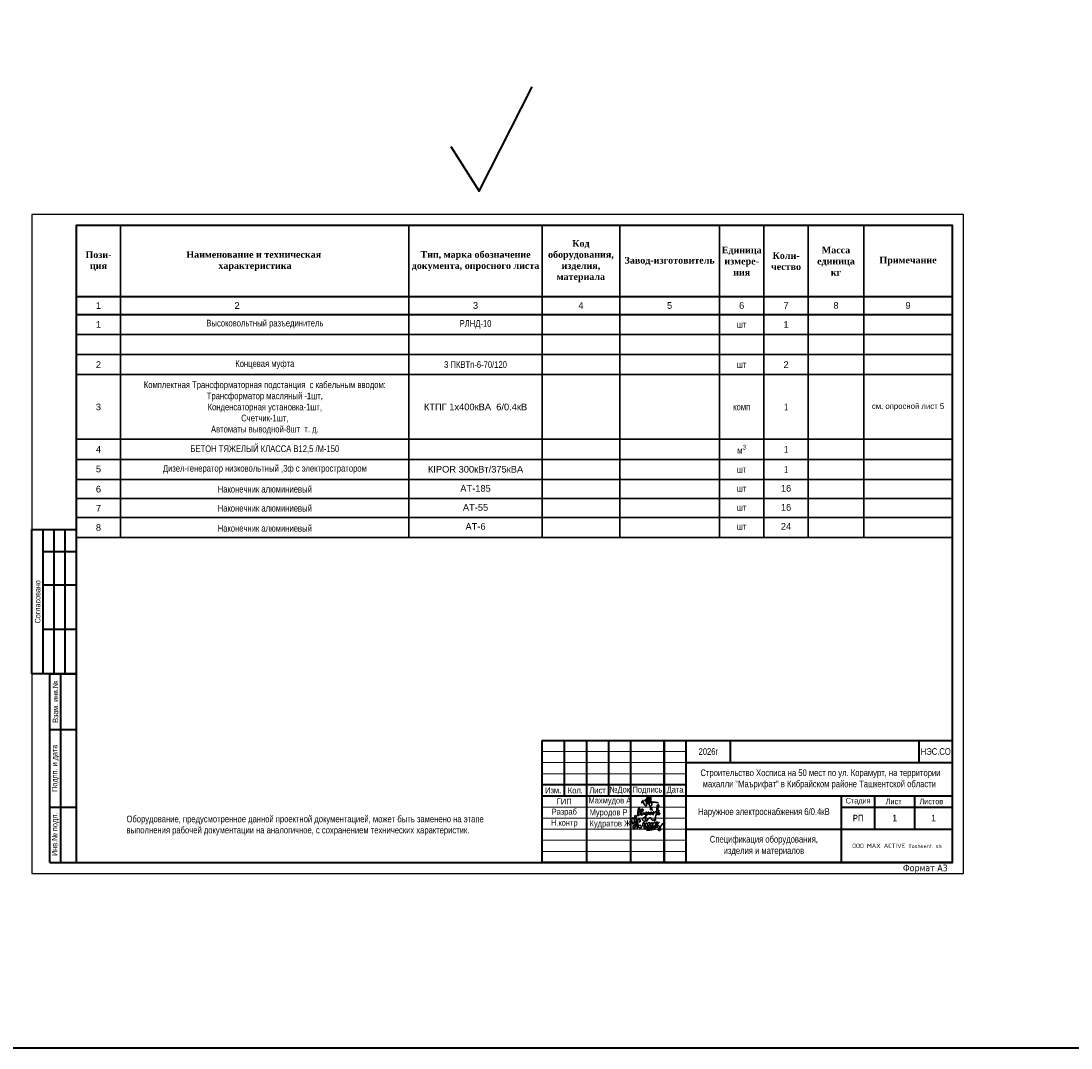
# Model space of a CAD drawing. Header units: millimetres. Extents: x -1128748 to 3035412, y -2195448 to -435774.
# Tile 159 of 160: x 2217126 to 2453830, y -1743863 to -1512474. Entities that reach past the tile are written whole.
import ezdxf

# ---------------------------------------------------------------- set-up
doc = ezdxf.new("R2010")
doc.units = ezdxf.units.MM
for name, color, linetype, lineweight in [('ВВГ 3х2.5', 5, 'Continuous', 40), ('дев', 7, 'Continuous', 0), ('Основная надпись', 7, 'Continuous', 30), ('светильник', 160, 'Continuous', 40)]:
    doc.layers.add(name, color=color, linetype=linetype, lineweight=lineweight)
doc.layers.add('надпис', color=7, linetype='Continuous')
doc.styles.add('COMPLEX', font='isocpeur.ttf')
doc.styles.add('FAYZXON', font='GOTHICB.TTF')
doc.styles.add('GOST Common_6', font='GOST_Common.ttf', dxfattribs={"width": 0.9, "height": 2.5})
doc.styles.add('GOST Common_7', font='GOST_Common.ttf', dxfattribs={"width": 0.9, "height": 3.5})
doc.styles.get("Standard").update_dxf_attribs({"font": 'arial.ttf'})
doc.styles.add('Tahoma', font='tahoma.ttf')
doc.styles.add('ГОСТ 2.304', font='CS_Gost2304.shx')

# ---------------------------------------------------------------- blocks, each defined once
blk = doc.blocks.new('A$C4c4061ee')
at = {"color": 184, "lineweight": 30}
blk.add_spline([(-39.7, -7.1), (-36.8, 4), (-34, 7.9), (-31.2, -0.1), (-24.1, -16.2), (-16.7, -23.5), (-13.9, -23.5), (-12.5, -17.9), (-12.5, 12.7), (-8.3, 24.8), (-4.4, 27), (-3.4, 21.4), (-5.7, 12.9), (-4.4, 8), (-4.4, -10), (-2, -12.6), (3.3, -10), (9.6, 6.1), (12.6, 19.5), (7.6, 28.9), (4.7, 26.6), (2.4, 16.6), (1.1, -1.2), (2.9, -14.2), (6.8, -24.8), (10.9, -24.8), (15, -21.3), (16.5, -17.2), (16.5, -9.9), (12, 2), (5.9, 7.4), (-2.7, 10.3), (-10, 12.1), (-17, 12.1), (-21.5, 11.2), (-22.5, 7.7), (-20, 5.4), (-14, 3.7), (-0.7, 1.8), (11, 0.5), (22.2, -1.2), (37.6, -2.6), (43.5, -3.6), (49.3, -4.5), (54.9, -6.4)], degree=3, dxfattribs=at)
blk = doc.blocks.new('x2')
at = {"color": 184, "lineweight": 30}
for points in [[(78585, 16823), (78585, 16800), (78578, 16780), (78566, 16779), (78552, 16793), (78544, 16821), (78544, 16860), (78552, 16896), (78564, 16910), (78580, 16912), (78601, 16877), (78616, 16818), (78621, 16768), (78619, 16720), (78611, 16676), (78602, 16660), (78593, 16657), (78581, 16669), (78573, 16701), (78576, 16724), (78584, 16740), (78594, 16748), (78603, 16750)], [(78621, 16751), (78648, 16780), (78651, 16827), (78645, 16873), (78641, 16894), (78640, 16890), (78642, 16883), (78649, 16847), (78651, 16827), (78656, 16789), (78660, 16746), (78664, 16706), (78667, 16672), (78670, 16661), (78668, 16666), (78667, 16673), (78662, 16732), (78659, 16755), (78657, 16779), (78656, 16786), (78664, 16778), (78674, 16781), (78681, 16806), (78681, 16850), (78685, 16876), (78696, 16889), (78711, 16888), (78728, 16865), (78731, 16843), (78727, 16825), (78716, 16823), (78709, 16824)], [(78681, 16802), (78685, 16767), (78695, 16721), (78707, 16692), (78720, 16679), (78739, 16676), (78754, 16683), (78761, 16706), (78756, 16725), (78748, 16738), (78736, 16746), (78724, 16744), (78721, 16737)], [(78797, 16717), (78799, 16789), (78806, 16801), (78818, 16800), (78841, 16772), (78848, 16732), (78854, 16681), (78849, 16663), (78835, 16661), (78825, 16677), (78828, 16710), (78841, 16744), (78856, 16774), (78870, 16795), (78889, 16793), (78903, 16760), (78909, 16701), (78909, 16673), (78892, 16667), (78877, 16683), (78882, 16713), (78895, 16740), (78901, 16769), (78910, 16791), (78930, 16803), (78950, 16791), (78958, 16755), (78963, 16717), (78965, 16682), (78952, 16673), (78932, 16676), (78931, 16706), (78946, 16742), (78966, 16782), (78978, 16800), (79002, 16799), (79017, 16771), (79021, 16716), (79017, 16685), (79006, 16671), (78991, 16674), (78983, 16708), (78998, 16742), (79019, 16775), (79039, 16800), (79068, 16805), (79086, 16776), (79091, 16716), (79082, 16687), (79061, 16684), (79050, 16697), (79066, 16740), (79088, 16767), (79107, 16798), (79110, 16823), (79111, 16819), (79125, 16691), (79125, 16695), (79121, 16755), (79122, 16767), (79132, 16785), (79154, 16805), (79162, 16810), (79158, 16808)], [(78886, 16827), (78881, 16847), (78905, 16877), (78937, 16904), (78959, 16908), (78977, 16898), (78986, 16880), (78997, 16864), (79013, 16858), (79041, 16860), (79061, 16865), (79080, 16864), (79086, 16862)], [(79121, 16760), (79131, 16746), (79145, 16737), (79160, 16728), (79174, 16710), (79187, 16686), (79192, 16665), (79190, 16644), (79182, 16633), (79161, 16630), (79145, 16632), (79135, 16643), (79134, 16657), (79144, 16670), (79157, 16684), (79172, 16700), (79187, 16716), (79206, 16740), (79225, 16769), (79240, 16791)], [(78879, 16636), (78919, 16635), (78966, 16642), (79009, 16647), (79042, 16654), (79068, 16654)]]:
    blk.add_spline(points, degree=3, dxfattribs=at)
blk = doc.blocks.new('подпись')
at = {"color": 184, "lineweight": 30}
for points in [[(-73910, 890710), (-73932, 890659), (-73937, 890625), (-73925, 890601), (-73891, 890617), (-73829, 890690), (-73797, 890738), (-73724, 890876), (-73708, 890917), (-73709, 890944), (-73722, 891011), (-73738, 891027), (-73767, 891011), (-73780, 890975), (-73805, 890788), (-73802, 890713), (-73783, 890683), (-73764, 890689), (-73699, 890751), (-73642, 890820), (-73591, 890876), (-73561, 890925), (-73563, 890950), (-73593, 890981), (-73615, 890979), (-73623, 890968), (-73657, 890881), (-73672, 890805), (-73672, 890738), (-73652, 890710), (-73622, 890716), (-73564, 890778), (-73526, 890820), (-73537, 890800), (-73530, 890746), (-73479, 890770), (-73437, 890806), (-73410, 890848), (-73439, 890756), (-73448, 890642), (-73453, 890495), (-73467, 890436), (-73500, 890418), (-73526, 890431), (-73573, 890477), (-73598, 890507), (-73575, 890548), (-73501, 890614), (-73413, 890698), (-73336, 890758), (-73312, 890784), (-73299, 890824), (-73319, 890849), (-73338, 890820), (-73332, 890770), (-73316, 890744), (-73283, 890756), (-73253, 890783), (-73245, 890839), (-73260, 890814), (-73261, 890754), (-73243, 890728), (-73197, 890752), (-73184, 890794), (-73166, 890833), (-73190, 890832), (-73195, 890776), (-73180, 890756), (-73154, 890773), (-73110, 890806), (-73090, 890824), (-73077, 890845), (-73100, 890854), (-73112, 890832), (-73095, 890808), (-73073, 890796), (-73046, 890820), (-72975, 890887), (-72932, 890945), (-72885, 891030), (-72854, 891100), (-72853, 891130), (-72867, 891163), (-72885, 891176), (-72912, 891157), (-72934, 891081), (-72940, 890998), (-72955, 890864), (-73001, 890623), (-73033, 890478), (-73045, 890412)], [(-73268, 891028), (-73186, 891036), (-73158, 891028), (-73191, 891007), (-73237, 890979), (-73242, 890963), (-73226, 890954), (-73183, 890951), (-73153, 890939), (-73124, 890923)], [(-73156, 890770), (-73148, 890759), (-73144, 890742), (-73125, 890733), (-73097, 890733), (-73083, 890740)], [(-72949, 890912), (-72889, 890926), (-72857, 890929), (-72852, 890914), (-72861, 890882), (-72888, 890833), (-72904, 890808), (-72916, 890785), (-72898, 890796), (-72847, 890798), (-72817, 890790), (-72813, 890773), (-72825, 890744), (-72883, 890729), (-72922, 890733), (-72954, 890742), (-72975, 890746), (-72972, 890747)]]:
    blk.add_spline(points, degree=3, dxfattribs=at)

msp = doc.modelspace()

# ---------------------------------------------------------------- linework, layer by layer
at = {"lineweight": 30}
for p, q in [((2304593.376, -1624812.954), (2304593.376, -1558575.821)), ((2334593.372, -1624812.954), (2334593.372, -1558575.821)), ((2229593.387, -1578575.418), (2427093.359, -1578575.418)), ((2229593.387, -1578575.418), (2427093.359, -1578575.418)), ((2304593.404, -1628864.066), (2304593.404, -1611218.081)), ((2304593.404, -1628864.066), (2304593.404, -1611218.081)), ((2334593.4, -1628864.066), (2334593.4, -1611218.081)), ((2334593.4, -1628864.066), (2334593.4, -1611218.081))]:
    msp.add_line(p, q, dxfattribs=at)
at = {"color": 217, "linetype": 'Continuous', "lineweight": 25, "ltscale": 100, "true_color": 0x93278f}
msp.add_lwpolyline([(2219593.387, -1704575.821), (2429593.387, -1704575.821), (2429593.387, -1556075.821), (2219593.387, -1556075.821)], close=True, dxfattribs=at)
at = {"layer": 'ВВГ 3х2.5', "color": 3, "lineweight": 40, "ltscale": 100}
msp.add_lwpolyline([(-196484.6, -1743862.983), (2706213.824, -1743862.983), (2706213.824, -1281085.566), (-196484.6, -1281085.566)], close=True, dxfattribs=at)
at = {"layer": 'ВВГ 3х2.5', "color": 5, "lineweight": 40, "ltscale": 100}
msp.add_lwpolyline([(2313998.188, -1540785.564), (2320376.364, -1550819.481), (2332365.912, -1527330.621)], dxfattribs=at)
at = {"layer": 'надпис', "color": 0, "lineweight": 40}
for p, q in [((2219593.387, -1659575.821), (2219593.387, -1627075.821)), ((2219593.387, -1627075.821), (2229593.387, -1627075.821)), ((2222093.387, -1659575.821), (2222093.387, -1627075.821)), ((2224593.387, -1659575.821), (2224593.387, -1627075.821)), ((2227093.387, -1659575.821), (2227093.387, -1627075.821)), ((2229593.387, -1632075.821), (2222093.387, -1632075.821)), ((2229593.387, -1639575.821), (2222093.387, -1639575.821)), ((2229593.387, -1649575.821), (2222093.387, -1649575.821)), ((2229593.387, -1659575.821), (2219593.387, -1659575.821)), ((2223593.393, -1659575.821), (2229593.387, -1659575.821)), ((2334593.387, -1702075.821), (2334593.387, -1674575.821)), ((2334593.387, -1674575.821), (2427093.387, -1674575.821)), ((2334593.387, -1674575.821), (2427093.387, -1674575.821)), ((2354593.387, -1702075.821), (2354593.387, -1674575.821)), ((2362093.387, -1702075.821), (2362093.387, -1674575.821)), ((2367093.387, -1702075.821), (2367093.387, -1674575.821)), ((2377093.387, -1679575.821), (2377093.387, -1674575.821)), ((2419593.387, -1679575.821), (2419593.387, -1674575.821)), ((2367093.387, -1679575.821), (2427093.387, -1679575.821)), ((2367093.387, -1679575.821), (2427093.387, -1679575.821)), ((2367093.387, -1684575.821), (2334593.387, -1684575.821)), ((2334593.387, -1687075.821), (2427093.387, -1687075.821)), ((2402093.387, -1702075.821), (2402093.387, -1687075.821)), ((2409593.387, -1694575.821), (2409593.387, -1687075.821)), ((2418593.387, -1694575.821), (2418593.387, -1687075.821)), ((2402093.387, -1689575.821), (2427093.387, -1689575.821)), ((2367093.387, -1694575.821), (2427093.387, -1694575.821)), ((2427093.387, -1702075.821), (2334593.387, -1702075.821)), ((2427093.387, -1702075.821), (2334593.387, -1702075.821)), ((2427093.387, -1702075.821), (2334593.387, -1702075.821))]:
    msp.add_line(p, q, dxfattribs=at)
at = {"layer": 'надпис', "lineweight": 40}
for p, q in [((2223593.393, -1702075.821), (2223593.393, -1659575.821)), ((2226093.393, -1702075.821), (2226093.393, -1659575.821)), ((2223593.393, -1672075.821), (2229593.387, -1672075.821)), ((2223593.393, -1689575.821), (2229593.387, -1689575.821)), ((2223593.393, -1702075.821), (2229593.387, -1702075.821))]:
    msp.add_line(p, q, dxfattribs=at)
at = {"layer": 'надпис', "color": 0, "lineweight": 40, "ltscale": 50}
for p, q in [((2339593.387, -1674575.821), (2339593.387, -1687075.821)), ((2344593.387, -1674575.821), (2344593.387, -1702075.821)), ((2349593.387, -1674575.821), (2349593.387, -1687075.821)), ((2362093.387, -1674575.821), (2362093.387, -1702075.821))]:
    msp.add_line(p, q, dxfattribs=at)
at = {"layer": 'надпис', "color": 0, "lineweight": 20}
for p, q in [((2367093.387, -1677075.821), (2334593.387, -1677075.821)), ((2367093.387, -1677075.821), (2334593.387, -1677075.821)), ((2367093.387, -1679575.821), (2334593.387, -1679575.821)), ((2367093.387, -1679575.821), (2334593.387, -1679575.821)), ((2367093.387, -1682075.821), (2334593.387, -1682075.821)), ((2367093.387, -1689575.821), (2334593.387, -1689575.821)), ((2367093.387, -1692075.821), (2334593.387, -1692075.821)), ((2367093.387, -1694575.821), (2334593.387, -1694575.821)), ((2367093.387, -1697075.821), (2334593.387, -1697075.821)), ((2367093.387, -1699575.821), (2334593.387, -1699575.821))]:
    msp.add_line(p, q, dxfattribs=at)
at = {"layer": 'надпис', "color": 0, "lineweight": 0}
for p, q in [((2367055.206, -1689575.821), (2334593.387, -1689575.821)), ((2367055.206, -1692075.821), (2334593.387, -1692075.821)), ((2367055.206, -1694575.821), (2334593.387, -1694575.821)), ((2367055.206, -1697075.821), (2334593.387, -1697075.821)), ((2367055.206, -1699575.821), (2334593.387, -1699575.821))]:
    msp.add_line(p, q, dxfattribs=at)
at = {"layer": 'надпис', "color": 0, "lineweight": 40}
msp.add_lwpolyline([(2229593.387, -1702075.821), (2427093.387, -1702075.821), (2427093.387, -1558575.821), (2229593.387, -1558575.821)], close=True, dxfattribs=at)
at = {"layer": 'светильник', "color": 0, "lineweight": 30}
for p, q in [((2239593.413, -1558575.821), (2239593.413, -1628864.066)), ((2352093.37, -1558575.821), (2352093.37, -1624812.954)), ((2374593.366, -1558575.821), (2374593.366, -1624812.954)), ((2384593.365, -1558575.821), (2384593.365, -1624812.954)), ((2394593.364, -1558575.821), (2394593.364, -1624812.954)), ((2407093.362, -1558575.821), (2407093.362, -1624812.954)), ((2229593.387, -1578575.418), (2427093.359, -1578575.418)), ((2229593.387, -1578575.418), (2427093.359, -1578575.418)), ((2229593.387, -1578575.418), (2427093.359, -1578575.418)), ((2229593.387, -1578575.418), (2427093.359, -1578575.418)), ((2229593.387, -1583098.948), (2427093.359, -1583098.948)), ((2229593.387, -1587622.477), (2427093.359, -1587622.477)), ((2229593.387, -1592146.007), (2427093.359, -1592146.007)), ((2229593.387, -1606718.836), (2427093.359, -1606718.836)), ((2229593.387, -1611242.365), (2427093.359, -1611242.365)), ((2229593.414, -1611242.365), (2427093.387, -1611242.365)), ((2352093.397, -1611218.081), (2352093.397, -1628864.066)), ((2352093.397, -1611218.081), (2352093.397, -1628864.066)), ((2374593.394, -1611218.081), (2374593.394, -1628864.066)), ((2374593.394, -1611218.081), (2374593.394, -1628864.066)), ((2384593.393, -1611218.081), (2384593.393, -1628864.066)), ((2384593.393, -1611218.081), (2384593.393, -1628864.066)), ((2394593.391, -1611218.081), (2394593.391, -1628864.066)), ((2394593.391, -1611218.081), (2394593.391, -1628864.066)), ((2407093.389, -1611218.081), (2407093.389, -1628864.066)), ((2407093.389, -1611218.081), (2407093.389, -1628864.066)), ((2229593.414, -1615741.61), (2427093.387, -1615741.61)), ((2229593.414, -1615765.895), (2427093.387, -1615765.895)), ((2229593.414, -1615765.895), (2427093.387, -1615765.895)), ((2229593.414, -1615765.895), (2427093.387, -1615765.895)), ((2229593.414, -1620053.216), (2427093.387, -1620053.216)), ((2229593.414, -1620053.216), (2427093.387, -1620053.216)), ((2229593.414, -1620053.216), (2427093.387, -1620053.216)), ((2229593.414, -1624340.536), (2427093.387, -1624340.536)), ((2229593.414, -1628864.066), (2427093.387, -1628864.066))]:
    msp.add_line(p, q, dxfattribs=at)
at = {"layer": 'светильник', "color": 0}
for p, q in [((2229593.387, -1574575.819), (2427093.359, -1574575.819)), ((2229593.387, -1578575.418), (2427093.359, -1578575.418))]:
    msp.add_line(p, q, dxfattribs=at)

# ---------------------------------------------------------------- block references
for name, p, xscale, yscale, zscale in [('A$C4c4061ee', (2358649.548, -1688403.795), 39.47368421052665, 39.47368421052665, 39.47368421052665), ('x2', (1563741.057, -1862323.999), 10.07149335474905, 10.07149335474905, 10.07149335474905)]:
    msp.add_blockref(name, p, dxfattribs=dict(xscale=xscale, yscale=yscale, zscale=zscale))
at = {"color": 6, "lineweight": 40, "xscale": 5, "yscale": 5, "zscale": 5}
msp.add_blockref('подпись', (2725191.681, -6144925.531), dxfattribs=at)

# ---------------------------------------------------------------- texts
at = {"lineweight": 30, "attachment_point": 5}
for s, insert, char_height, width in [('\\A1;{\\fArial Narrow|b0|i0|c204|p34;Высоковольтный разъединитель}', (2272093.381, -1580766.015), 1499.84979, 64999.9909), ('{\\fArial Narrow|b0|i0|c204|p34;РЛНД-10}', (2319593.374, -1580837.183), 1499.84979, 29999.9958), ('{\\fArial Narrow|b0|i0|c204|p34;\\C0;Концевая муфта}', (2272093.381, -1589884.242), 1499.84979, 64999.9909), ('{\\fArial Narrow|b0|i0|c204|p34;\\C0;3 ПКВТп-6-70/120}', (2319593.374, -1589884.242), 1499.84979, 29999.9958), ('{\\fArial Narrow|b0|i0|c204|p34;Наконечник алюминиевый }', (2272093.408, -1617969.883), 1499.84979, 64999.9909), ('АТ-185', (2319593.402, -1617791.451), 1499.8498, 29999.9958), ('{\\fArial Narrow|b0|i0|c204|p34;Наконечник алюминиевый }', (2272093.408, -1622257.203), 1499.84979, 64999.9909), ('АТ-55', (2319593.402, -1622078.772), 1499.8498, 29999.9958), ('{\\fArial Narrow|b0|i0|c204|p34;Наконечник алюминиевый }', (2272093.408, -1626780.733), 1499.84979, 64999.9909), ('АТ-6', (2319593.402, -1626366.092), 1499.8498, 29999.9958)]:
    msp.add_mtext(s, dxfattribs=dict(at, insert=insert, char_height=char_height, width=width))
at = {"color": 0, "lineweight": 30, "char_height": 1499.99985, "attachment_point": 5}
for s, insert, width in [('{\\fArial Narrow|b0|i0|c204|p34;Комплектная Трансформаторная подстанция  с кабельным вводом:\\PТрансформатор масляный -1шт,\\PКонденсаторная установка-1шт,\\PСчетчик-1шт,\\PАвтоматы выводной-8шт  т. д.}', (2272093.381, -1599647.671), 64999.9909), ('{\\C256;КТПГ 1х400кВА  6/0.4кВ}', (2319593.374, -1599432.421), 29999.9958), ('{\\fArial Narrow|b0|i0|c204|p34;БЕТОН ТЯЖЕЛЫЙ КЛАССА В12,5 /М-150}', (2272093.381, -1608980.601), 64999.9909), ('{\\fArial Narrow|b0|i0|c204|p34;Дизел\\fArial Narrow|b0|i0|c0|p34;-\\fArial Narrow|b0|i0|c204|p34;генератор низковольтный \\fArial Narrow|b0|i0|c0|p34;,3\\fArial Narrow|b0|i0|c204|p34;ф с электростратором}', (2272093.408, -1613479.846), 64999.9909), ('КIPOR 300кВт/375кВА', (2319593.402, -1613479.846), 29999.9958)]:
    msp.add_mtext(s, dxfattribs=dict(at, insert=insert, width=width))
at = {"ltscale": 100, "char_height": 1500, "width": 60000, "attachment_point": 5, "style": 'Tahoma'}
for insert in [(1967223.554, -1683325.821), (2182158.47, -1683325.821), (2397093.387, -1683325.821)]:
    msp.add_mtext('\\pi515.025;{\\fArial Narrow|b0|i0|c204|p34;Строительство Хосписа на 50 мест по ул. Корамурт, на территории махалли "Маърифат" в Кибрайском районе Ташкентской области}', dxfattribs=dict(at, insert=insert))
at = {"layer": 'Defpoints', "insert": (2415938.726, -1702537.778), "char_height": 1500, "width": 14777.95283, "attachment_point": 1, "style": 'FAYZXON'}
msp.add_mtext('{\\fTahoma|b0|i0|c204|p34;Формат A3}', dxfattribs=at)
at = {"layer": 'ВВГ 3х2.5', "color": 1, "lineweight": 40, "insert": (2240901.596, -1691512.44), "char_height": 1500, "width": 87382.85256, "attachment_point": 1, "style": 'ГОСТ 2.304'}
msp.add_mtext('{\\fArial Narrow|b0|i0|c204|p34;\\C7;Оборудование, предусмотренное данной проектной документацией, может быть заменено на этапе выполнения рабочей документации на аналогичное, с сохранением технических характеристик. }', dxfattribs=at)
at = {"layer": 'дев', "color": 0, "lineweight": 30, "attachment_point": 5}
for s, insert, char_height, width in [('{\\fArial Narrow|b0|i0|c204|p34;шт}', (2379593.366, -1580837.183), 1499.84979, 9999.9986), ('{\\fArial Narrow|b0|i0|c204|p34;шт}', (2379593.366, -1589884.242), 1499.84979, 9999.9986), ('{\\fArial Narrow|b0|i0|c204|p34;комп}', (2379593.366, -1599432.421), 1499.84979, 9999.9986), ('см. опросной лист 5', (2417093.364, -1599432.421), 1249.99987, 20000.0051), ('\\A1;{\\fArial Narrow|b0|i0|c204|p34;м\\H0.7x;\\S3^ ;}', (2379593.366, -1608980.601), 1499.84979, 9999.9986), ('{\\fArial Narrow|b0|i0|c204|p34;шт}', (2379593.393, -1613479.846), 1499.84979, 9999.9986), ('{\\fArial Narrow|b0|i0|c204|p34;шт}', (2379593.393, -1617767.166), 1499.84979, 9999.9986), ('{\\fArial Narrow|b0|i0|c204|p34;шт}', (2379593.393, -1622054.487), 1499.84979, 9999.9986), ('{\\fArial Narrow|b0|i0|c204|p34;шт}', (2379593.393, -1626341.808), 1499.84979, 9999.9986)]:
    msp.add_mtext(s, dxfattribs=dict(at, insert=insert, char_height=char_height, width=width))
at = {"layer": 'дев', "color": 1, "lineweight": 30, "width": 9999.9986, "attachment_point": 5}
for s, insert, char_height in [('{\\C256;1}', (2389593.364, -1580837.183), 1499.8498), ('{\\C256;2}', (2389593.364, -1589884.242), 1499.8498), ('{\\fArial Narrow|b0|i0|c204|p34;\\C256;1}', (2389593.364, -1599432.421), 1499.84979), ('{\\fArial Narrow|b0|i0|c204|p34;\\C256;1}', (2389593.364, -1608980.601), 1499.84979), ('{\\fArial Narrow|b0|i0|c204|p34;\\C256;1}', (2389593.392, -1613479.846), 1499.84979), ('{\\C256;16}', (2389593.392, -1617767.166), 1499.8498), ('{\\C256;16}', (2389593.392, -1622054.487), 1499.8498), ('{\\C256;24}', (2389593.392, -1626341.808), 1499.8498)]:
    msp.add_mtext(s, dxfattribs=dict(at, insert=insert, char_height=char_height))
at = {"layer": 'надпис', "lineweight": 40, "char_height": 1250, "attachment_point": 5, "rotation": 90}
for s, insert, width in [('{\\fArial Narrow|b0|i0|c204|p34;\\W0.9;Согласовано}', (2220888.118, -1643325.821), 32500), ('{\\fArial Narrow|b0|i0|c204|p34;\\W0.9;Взам. инв.№}', (2224888.125, -1665825.821), 12500), ('{\\fArial Narrow|b0|i0|c204|p34;Подпп. и дата}', (2224888.125, -1680825.821), 17500), ('{\\fArial Narrow|b0|i0|c204|p34;Инв.№ подл.}', (2224888.125, -1695718.002), 12715.63836)]:
    msp.add_mtext(s, dxfattribs=dict(at, insert=insert, width=width))
at = {"layer": 'надпис', "color": 0, "char_height": 1500, "attachment_point": 5}
for s, insert, width in [('{\\fArial Narrow|b0|i0|c204|p34;202\\fArial Narrow|b0|i0|c0|p34;6\\fArial Narrow|b0|i0|c204|p34;г}', (2372093.387, -1677075.821), 10000), ('{\\fArial Narrow|b0|i0|c204|p34;НЭС.СО}', (2423343.387, -1677075.821), 7500)]:
    msp.add_mtext(s, dxfattribs=dict(at, insert=insert, width=width))
at = {"layer": 'надпис', "char_height": 1350}
for s, insert, width, attachment_point in [('{\\fArial Narrow|b0|i0|c204|p34;Изм.}', (2337093.387, -1685825.821), 5000, 5), ('{\\fArial Narrow|b0|i0|c204|p34;Кол.}', (2342093.387, -1685825.821), 5000, 5), ('{\\fArial Narrow|b0|i0|c204|p34;Лист}', (2347093.387, -1685825.821), 5000, 5), ('{\\fArial Narrow|b0|i0|c204|p34;№Док}', (2352093.387, -1685825.821), 5000, 5), ('{\\fArial Narrow|b0|i0|c204|p34;Подпись}', (2358343.387, -1685825.821), 7500, 5), ('{\\fArial Narrow|b0|i0|c204|p34;Дата}', (2364593.387, -1685825.821), 5000, 5), ('{\\fArial Narrow|b0|i0|c204|p34;ГИП}', (2339593.387, -1688325.821), 10000, 5), ('{\\fArial Narrow|b0|i0|c204|p34;Махмудов А}', (2345066.45, -1687409.441), 9526.93695, 1), ('{\\fArial Narrow|b0|i0|c204|p34;Разраб}', (2339593.387, -1690825.821), 10000, 5), ('{\\fArial Narrow|b0|i0|c204|p34;Муродов Р}', (2345298.649, -1690094.371), 9294.73753, 1), ('{\\fArial Narrow|b0|i0|c204|p34;Н\\fArial Narrow|b0|i0|c161|p34;.\\fArial Narrow|b0|i0|c204|p34;контр}', (2339593.387, -1693325.821), 10000, 5), ('{\\fArial Narrow|b0|i0|c204|p34;Кудратов Ж}', (2345298.649, -1692594.371), 9294.73753, 1)]:
    msp.add_mtext(s, dxfattribs=dict(at, insert=insert, width=width, attachment_point=attachment_point))
at = {"layer": 'надпис', "color": 0, "lineweight": 40, "attachment_point": 5}
for s, insert, char_height, width in [('{\\fArial Narrow|b0|i0|c204|p34;Стадия}', (2405843.387, -1688325.821), 1250, 7500), ('{\\fArial Narrow|b0|i0|c204|p34;Лист}', (2413843.387, -1688325.821), 1250, 8500), ('{\\fArial Narrow|b0|i0|c204|p34;Листов}', (2422343.387, -1688325.821), 1250, 8500), ('{\\fArial Narrow|b0|i0|c204|p34;РП}', (2405843.387, -1692075.821), 1500, 7500)]:
    msp.add_mtext(s, dxfattribs=dict(at, insert=insert, char_height=char_height, width=width))
at = {"layer": 'надпис', "lineweight": 40, "char_height": 1500, "attachment_point": 5}
for insert, width in [((2414093.387, -1692075.821), 9000), ((2422843.387, -1692075.821), 8500)]:
    msp.add_mtext('1', dxfattribs=dict(at, insert=insert, width=width))
at = {"layer": 'надпис', "lineweight": 40, "ltscale": 100, "insert": (2414593.387, -1698325.821), "char_height": 1000, "width": 25000, "attachment_point": 5, "style": 'COMPLEX'}
msp.add_mtext('ООО MAX ACTIVE {\\H0.84862x;Toshkent. sh}', dxfattribs=at)
at = {"layer": 'Основная надпись', "lineweight": 9, "char_height": 1500, "attachment_point": 5, "line_spacing_factor": 1.022766}
for s, insert, width, style in [('\\pi-900,l900,t900;{\\fArial Narrow|b0|i0|c204|p34;\\W1;Распределительное устройство со стороны высшего напряжения (РУВН);\\PОтсек силового трансформатора;\\PРаспределительное устройство со стороны низшего напряжения (РУНН);\\PВ высоковольтном РУВН КТПк установлено следующее оборудование;\\Pс кабельным вводом мощностью 160 кВ А - разъединитель с предохранителями;}', (2184750.581, -1598177.639), 51576.22421, 'GOST Common_7'), ('{\\fArial Narrow|b0|i0|c204|p34;\\W1;\\C0;Наружное электроснабжения 6/0.4кВ}', (2384593.387, -1690825.821), 35000, 'GOST Common_6'), ('{\\fArial Narrow|b0|i0|c204|p34;\\W1;\\C0;Спецификация оборудования,\\Pизделия и материалов}', (2384593.387, -1698325.821), 35000, 'GOST Common_6')]:
    msp.add_mtext(s, dxfattribs=dict(at, insert=insert, width=width, style=style))
at = {"layer": 'светильник', "color": 0, "attachment_point": 5}
for s, insert, char_height, width in [('{\\fTimes New Roman|b1|i0|c204|p18;Код оборудования\\fTimes New Roman|b1|i0|c238|p18;,\\P\\fTimes New Roman|b1|i0|c204|p18;изделия\\fTimes New Roman|b1|i0|c238|p18;, \\fTimes New Roman|b1|i0|c204|p18;материала}', (2343343.371, -1566575.82), 1499.84979, 17499.99755), ('{\\fTimes New Roman|b1|i0|c204|p18;Пози\\fTimes New Roman|b1|i0|c238|p18;-\\P\\fTimes New Roman|b1|i0|c204|p18;ция}', (2234593.386, -1566575.82), 1499.84979, 9999.9986), ('{\\fTimes New Roman|b1|i0|c204|p18;Наименование и техническая\\P характеристика}', (2269593.131, -1566575.82), 1499.84979, 70000.4902), ('{\\fTimes New Roman|b1|i0|c204|p18;Тип\\fTimes New Roman|b1|i0|c238|p18;, \\fTimes New Roman|b1|i0|c204|p18;марка обозначение документа\\fTimes New Roman|b1|i0|c238|p18;, \\fTimes New Roman|b1|i0|c204|p18;опросного листа}', (2319593.374, -1566575.82), 1499.84979, 29999.9958), ('{\\fTimes New Roman|b1|i0|c204|p18;Единица\\Pизмере\\fTimes New Roman|b1|i0|c238|p18;-\\P\\fTimes New Roman|b1|i0|c204|p18;ния}', (2379593.366, -1566575.82), 1499.84979, 9999.9986), ('{\\fTimes New Roman|b1|i0|c204|p18;Коли-\\Pчество}', (2389593.364, -1566575.82), 1499.84979, 9999.9986), ('{\\fTimes New Roman|b1|i0|c204|p18;Масса\\Pединица\\Pкг}', (2400843.363, -1566575.82), 1499.84979, 12499.99825), ('{\\fTimes New Roman|b1|i0|c204|p18;Завод\\fTimes New Roman|b1|i0|c238|p18;-\\fTimes New Roman|b1|i0|c204|p18;изготовитель}', (2363343.368, -1566575.82), 1499.84979, 22499.99685), ('{\\fTimes New Roman|b1|i0|c204|p18;Примечание}', (2417093.36, -1566575.82), 1499.84979, 19999.9972), ('1', (2234593.386, -1576575.619), 1499.85, 9999.9986), ('2', (2265839.757, -1576575.619), 1499.85, 57494.24195), ('3', (2319593.374, -1576575.619), 1499.85, 29999.9958), ('4', (2343343.371, -1576575.619), 1499.85, 17499.99755), ('5', (2363343.368, -1576575.619), 1499.85, 22499.99685), ('6', (2379593.366, -1576575.619), 1499.85, 9999.9986), ('7', (2389593.364, -1576575.619), 1499.85, 9999.9986), ('8', (2400843.363, -1576575.619), 1499.85, 12499.99825), ('9', (2417093.36, -1576575.619), 1499.85, 19999.9972)]:
    msp.add_mtext(s, dxfattribs=dict(at, insert=insert, char_height=char_height, width=width))
at = {"layer": 'светильник', "color": 0, "lineweight": 30, "char_height": 1499.85, "width": 9999.9986, "attachment_point": 5}
for s, insert in [('1', (2234593.386, -1580837.183)), ('2', (2234593.386, -1589884.242)), ('3', (2234593.386, -1599432.421)), ('4', (2234593.386, -1608980.601)), ('5', (2234593.414, -1613433.462)), ('6', (2234593.414, -1617956.992)), ('7', (2234593.414, -1622268.597)), ('8', (2234593.414, -1626580.202))]:
    msp.add_mtext(s, dxfattribs=dict(at, insert=insert))

doc.saveas('drawing.dxf')
